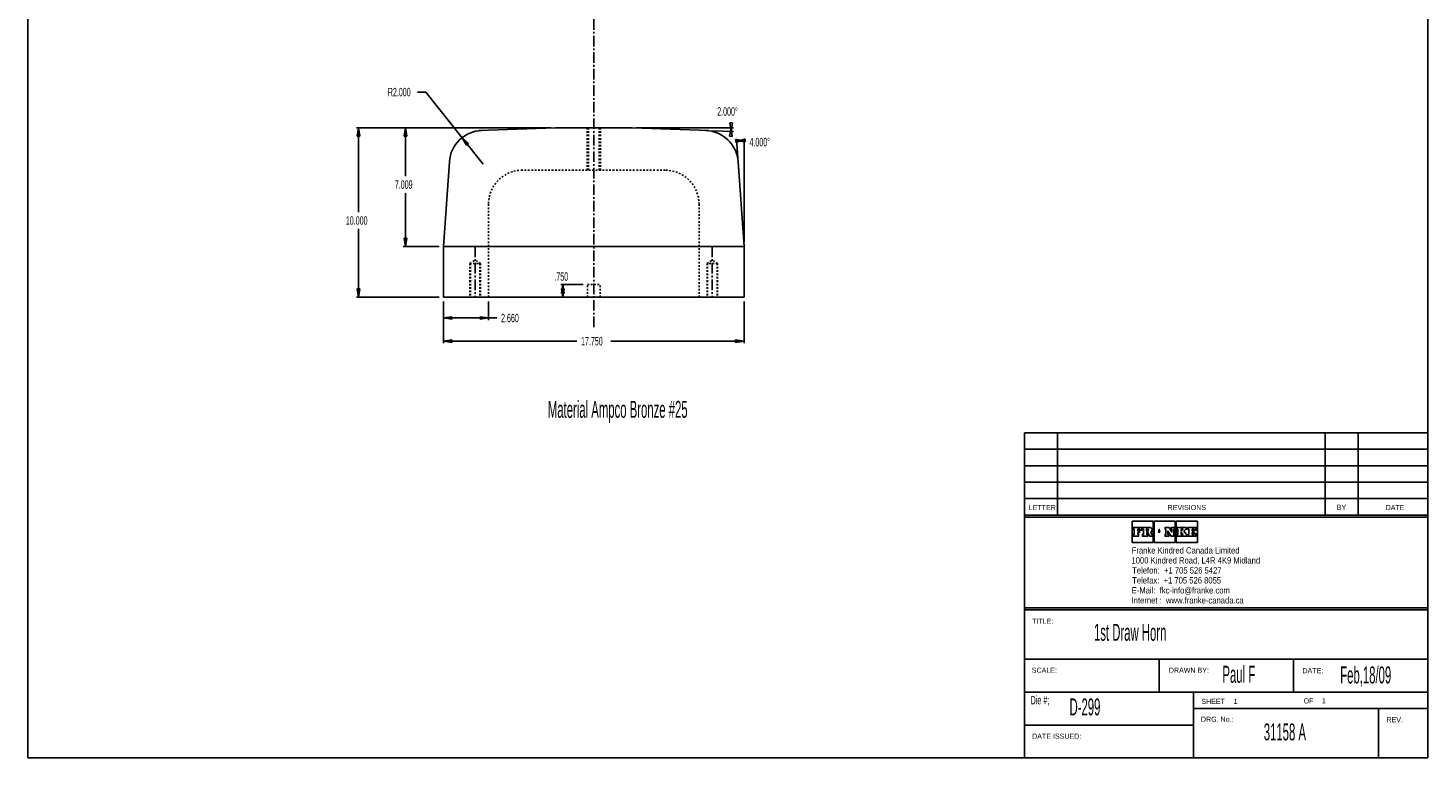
# Model space of a CAD drawing. Extents: x -33.4 to 49.3, y -54.2 to 32.
# Tile 1 of 2: x -33.4 to 49.3, y -54.2 to -11.1. Entities that reach past the tile are written whole.
import ezdxf

# ---------------------------------------------------------------- set-up
doc = ezdxf.new("R2010")
doc.units = 0
doc.header["$MEASUREMENT"] = 0
doc.header["$PDMODE"] = 2
doc.linetypes.add('CENTER', pattern=[0.95, 0.625, -0.125, 0.075, -0.125])
doc.linetypes.add('DASHED', pattern=[0.2, 0.1, -0.1])
doc.layers.get('DEFPOINTS').update_dxf_attribs({"linetype": 'CONTINUOUS'})
doc.layers.add('1ST_DRAW_HORN_LINE_4', color=7, linetype='CONTINUOUS')
doc.dimstyles.new('DIMSTYLE1', dxfattribs={"dimtxt": 0.5, "dimasz": 0.5, "dimexe": 0.5, "dimexo": 0.0625, "dimgap": 0.09, "dimtad": 0, "dimtih": 1, "dimtoh": 1, "dimdec": 4, "dimzin": 0, "dimtxsty": 'STANDARD', "dimcen": 0.09, "dimazin": 3, "dimtfac": 1, "dimtdec": 4, "dimtofl": 0, "dimtmove": 0, "dimatfit": 3, "dimtolj": 1, "dimtzin": 0})

# ---------------------------------------------------------------- blocks, each defined once
blk = doc.blocks.new('*D0')
at = {"layer": '1ST_DRAW_HORN_LINE_4', "color": 1, "linetype": 'CONTINUOUS'}
for p, q in [((-8.875, -27.238), (-8.875, -29.706)), ((8.875, -27.238), (8.875, -29.706)), ((-8.875, -29.581), (-0.998, -29.581)), ((8.875, -29.581), (1.002, -29.581))]:
    blk.add_line(p, q, dxfattribs=at)
at = {"layer": '1ST_DRAW_HORN_LINE_4', "color": 1, "linetype": 'CONTINUOUS', "invisible_edges": 4}
for points in [[(-8.875, -29.581), (-8.375, -29.506), (-8.375, -29.656)], [(8.875, -29.581), (8.375, -29.656), (8.375, -29.506)]]:
    blk.add_3dface(points, dxfattribs=at)
at = {"layer": 'DEFPOINTS', "color": 0, "linetype": 'CONTINUOUS'}
for p in [(-8.875, -26.988), (8.875, -26.988), (-8.875, -29.581)]:
    blk.add_point(p, dxfattribs=at)
at = {"layer": '1ST_DRAW_HORN_LINE_4', "color": 1, "linetype": 'CONTINUOUS', "width": 0.5}
blk.add_text('17.750', height=0.5, dxfattribs=at).set_placement((-0.748, -29.831))
blk = doc.blocks.new('*D3')
at = {"layer": '1ST_DRAW_HORN_LINE_4', "color": 1, "linetype": 'CONTINUOUS'}
for p, q in [((-8.875, -27.238), (-8.875, -28.338)), ((-6.215, -27.238), (-6.215, -28.338)), ((-7.545, -28.213), (-8.875, -28.213)), ((-6.215, -28.213), (-7.545, -28.213)), ((-6.215, -28.213), (-5.72, -28.213))]:
    blk.add_line(p, q, dxfattribs=at)
at = {"layer": '1ST_DRAW_HORN_LINE_4', "color": 1, "linetype": 'CONTINUOUS', "invisible_edges": 4}
for points in [[(-8.875, -28.213), (-8.375, -28.138), (-8.375, -28.288)], [(-6.215, -28.213), (-6.715, -28.288), (-6.715, -28.138)]]:
    blk.add_3dface(points, dxfattribs=at)
at = {"layer": 'DEFPOINTS', "color": 0, "linetype": 'CONTINUOUS'}
for p in [(-8.875, -26.988), (-6.215, -26.988), (-6.215, -28.213)]:
    blk.add_point(p, dxfattribs=at)
at = {"layer": '1ST_DRAW_HORN_LINE_4', "color": 1, "linetype": 'CONTINUOUS', "width": 0.5}
blk.add_text('2.660', height=0.5, dxfattribs=at).set_placement((-5.47, -28.463))
blk = doc.blocks.new('*D15')
at = {"layer": '1ST_DRAW_HORN_LINE_4', "color": 1, "linetype": 'CONTINUOUS'}
for p, q in [((-0.625, -26.238), (-1.95, -26.238)), ((-1.825, -26.238), (-1.825, -26.613)), ((-1.825, -26.238), (-1.825, -26.264)), ((-0.625, -26.988), (-1.95, -26.988)), ((-1.825, -26.613), (-1.825, -26.988))]:
    blk.add_line(p, q, dxfattribs=at)
at = {"layer": '1ST_DRAW_HORN_LINE_4', "color": 1, "linetype": 'CONTINUOUS', "invisible_edges": 4}
for points in [[(-1.825, -26.238), (-1.75, -26.738), (-1.9, -26.738)], [(-1.825, -26.988), (-1.9, -26.488), (-1.75, -26.488)]]:
    blk.add_3dface(points, dxfattribs=at)
at = {"layer": 'DEFPOINTS', "color": 0, "linetype": 'CONTINUOUS'}
for p in [(-1.825, -26.238), (-0.375, -26.238), (-0.375, -26.988)]:
    blk.add_point(p, dxfattribs=at)
at = {"layer": '1ST_DRAW_HORN_LINE_4', "color": 1, "linetype": 'CONTINUOUS', "width": 0.5}
blk.add_text('.750', height=0.5, dxfattribs=at).set_placement((-2.325, -26.014))
blk = doc.blocks.new('*D16')
at = {"layer": '1ST_DRAW_HORN_LINE_4', "color": 1, "linetype": 'CONTINUOUS'}
for p, q in [((2.511, -16.988), (8.245, -16.988)), ((7.035, -17.155), (8.241, -17.197))]:
    blk.add_line(p, q, dxfattribs=at)
for start, end in [(358, 359), (359, 360)]:
    blk.add_arc((2.261, -16.988), 5.858, start, end, dxfattribs=at)
at = {"layer": '1ST_DRAW_HORN_LINE_4', "color": 1, "linetype": 'CONTINUOUS', "invisible_edges": 4}
for points in [[(8.12, -16.988), (8.173, -17.491), (8.023, -17.484)], [(8.116, -17.192), (8.037, -16.693), (8.187, -16.692)]]:
    blk.add_3dface(points, dxfattribs=at)
at = {"layer": 'DEFPOINTS', "color": 0, "linetype": 'CONTINUOUS'}
for p in [(-2.261, -16.988), (2.261, -16.988), (2.261, -16.988), (6.785, -17.146)]:
    blk.add_point(p, dxfattribs=at)
at = {"layer": '1ST_DRAW_HORN_LINE_4', "color": 1, "linetype": 'CONTINUOUS', "width": 0.5}
blk.add_text('2.000%%d', height=0.5, dxfattribs=at).set_placement((7.29, -16.274))
blk = doc.blocks.new('*D17')
at = {"layer": '1ST_DRAW_HORN_LINE_4', "color": 1, "linetype": 'CONTINUOUS'}
for p, q in [((8.508, -18.749), (8.43, -17.628)), ((8.875, -23.738), (8.875, -17.612))]:
    blk.add_line(p, q, dxfattribs=at)
for start, end in [(92, 94), (90, 92)]:
    blk.add_arc((8.875, -23.992), 6.255, start, end, dxfattribs=at)
at = {"layer": '1ST_DRAW_HORN_LINE_4', "color": 1, "linetype": 'CONTINUOUS', "invisible_edges": 4}
for points in [[(8.875, -17.737), (8.378, -17.832), (8.372, -17.682)], [(8.439, -17.752), (8.936, -17.662), (8.941, -17.812)]]:
    blk.add_3dface(points, dxfattribs=at)
at = {"layer": 'DEFPOINTS', "color": 0, "linetype": 'CONTINUOUS'}
for p in [(8.526, -18.999), (8.875, -23.988), (8.875, -23.997), (8.875, -26.988)]:
    blk.add_point(p, dxfattribs=at)
at = {"layer": '1ST_DRAW_HORN_LINE_4', "color": 1, "linetype": 'CONTINUOUS', "width": 0.5}
blk.add_text('4.000%%d', height=0.5, dxfattribs=at).set_placement((9.193, -18.079))
blk = doc.blocks.new('*D20')
at = {"layer": '1ST_DRAW_HORN_LINE_4', "color": 1, "linetype": 'CONTINUOUS'}
for p, q in [((-2.511, -16.988), (-11.243, -16.988)), ((-11.118, -16.988), (-11.118, -19.836)), ((-11.118, -23.997), (-11.118, -20.836)), ((-9.125, -23.997), (-11.243, -23.997))]:
    blk.add_line(p, q, dxfattribs=at)
at = {"layer": '1ST_DRAW_HORN_LINE_4', "color": 1, "linetype": 'CONTINUOUS', "invisible_edges": 4}
for points in [[(-11.118, -16.988), (-11.043, -17.488), (-11.193, -17.488)], [(-11.118, -23.997), (-11.193, -23.497), (-11.043, -23.497)]]:
    blk.add_3dface(points, dxfattribs=at)
at = {"layer": 'DEFPOINTS', "color": 0, "linetype": 'CONTINUOUS'}
for p in [(-11.118, -16.988), (-2.261, -16.988), (-8.875, -23.997)]:
    blk.add_point(p, dxfattribs=at)
at = {"layer": '1ST_DRAW_HORN_LINE_4', "color": 1, "linetype": 'CONTINUOUS', "width": 0.5}
blk.add_text('7.009', height=0.5, dxfattribs=at).set_placement((-11.743, -20.586))
blk = doc.blocks.new('*D21')
at = {"layer": '1ST_DRAW_HORN_LINE_4', "color": 1, "linetype": 'CONTINUOUS'}
for p, q in [((-2.511, -16.988), (-14.009, -16.988)), ((-13.884, -16.988), (-13.884, -21.957)), ((-13.884, -26.988), (-13.884, -22.957)), ((-9.125, -26.988), (-14.009, -26.988))]:
    blk.add_line(p, q, dxfattribs=at)
at = {"layer": '1ST_DRAW_HORN_LINE_4', "color": 1, "linetype": 'CONTINUOUS', "invisible_edges": 4}
for points in [[(-13.884, -16.988), (-13.809, -17.488), (-13.959, -17.488)], [(-13.884, -26.988), (-13.959, -26.488), (-13.809, -26.488)]]:
    blk.add_3dface(points, dxfattribs=at)
at = {"layer": 'DEFPOINTS', "color": 0, "linetype": 'CONTINUOUS'}
for p in [(-13.884, -16.988), (-2.261, -16.988), (-8.875, -26.988)]:
    blk.add_point(p, dxfattribs=at)
at = {"layer": '1ST_DRAW_HORN_LINE_4', "color": 1, "linetype": 'CONTINUOUS', "width": 0.5}
blk.add_text('10.000', height=0.5, dxfattribs=at).set_placement((-14.634, -22.707))
blk = doc.blocks.new('*D22')
at = {"layer": '1ST_DRAW_HORN_LINE_4', "color": 1, "linetype": 'CONTINUOUS'}
for p, q in [((-9.907, -14.878), (-10.407, -14.878)), ((-7.773, -17.571), (-9.907, -14.878)), ((-7.773, -17.571), (-6.531, -19.138))]:
    blk.add_line(p, q, dxfattribs=at)
at = {"layer": '1ST_DRAW_HORN_LINE_4', "color": 1, "linetype": 'CONTINUOUS', "invisible_edges": 4}
blk.add_3dface([(-7.773, -17.571), (-7.404, -17.916), (-7.521, -18.009)], dxfattribs=at)
at = {"layer": 'DEFPOINTS', "color": 0, "linetype": 'CONTINUOUS'}
for p in [(-7.773, -17.571), (-6.531, -19.138)]:
    blk.add_point(p, dxfattribs=at)
at = {"layer": '1ST_DRAW_HORN_LINE_4', "color": 1, "linetype": 'CONTINUOUS', "width": 0.5}
blk.add_text('R2.000', height=0.5, dxfattribs=at).set_placement((-12.157, -15.128))

msp = doc.modelspace()

# ---------------------------------------------------------------- linework, layer by layer
at = {"layer": '1ST_DRAW_HORN_LINE_4', "color": 4, "linetype": 'CONTINUOUS'}
for p, q in [((-33.40022, -54.18637), (-33.40022, 31.99763)), ((49.25035, -54.18637), (49.25035, 31.99763)), ((25.43635, -34.99242), (25.43635, -54.18637)), ((49.25035, -34.99242), (25.43635, -34.99242)), ((27.38035, -34.99242), (27.38035, -39.84937)), ((43.17535, -34.99242), (43.17535, -39.84937)), ((45.11935, -34.99242), (45.11935, -39.84937)), ((25.43635, -35.96137), (49.25035, -35.96137)), ((49.25035, -36.93337), (25.43635, -36.93337)), ((25.43635, -37.90537), (49.25035, -37.90537)), ((49.25035, -38.87737), (25.43635, -38.87737)), ((49.25035, -39.84937), (25.43635, -39.84937)), ((49.25035, -39.97087), (25.43635, -39.97087)), ((49.25035, -45.31687), (25.43635, -45.31687)), ((49.25035, -45.43837), (25.43635, -45.43837)), ((49.25035, -48.35437), (25.43635, -48.35437)), ((33.37435, -48.35437), (33.37435, -50.29837)), ((41.31235, -48.35437), (41.31235, -50.29837)), ((49.25035, -50.29837), (25.43635, -50.29837)), ((35.39935, -50.29837), (35.39935, -54.18637)), ((35.39935, -51.27037), (49.25035, -51.27037)), ((46.33435, -51.27037), (46.33435, -54.18637)), ((35.39935, -52.24237), (25.43635, -52.24237)), ((49.25035, -54.18637), (-33.40022, -54.18637))]:
    msp.add_line(p, q, dxfattribs=at)
at = {"layer": '1ST_DRAW_HORN_LINE_4', "color": 1, "linetype": 'CENTER'}
msp.add_line((0, -28.75232), (0, 10.13958), dxfattribs=at)
msp.add_line((0, -28.75232), (0, 10.13958), dxfattribs=at)
at = {"layer": '1ST_DRAW_HORN_LINE_4', "color": 3, "linetype": 'CONTINUOUS'}
for p, q in [((-2.2615, -16.98804), (-6.7848, -17.146)), ((2.2615, -16.98804), (-2.2615, -16.98804)), ((2.2615, -16.98804), (6.7848, -17.146)), ((-8.52582, -18.99883), (-8.8753, -23.99676)), ((8.52582, -18.99883), (8.8753, -23.99676)), ((8.8753, -23.99676), (-8.8753, -23.99676)), ((-8.875, -23.98804), (-8.875, -26.98804)), ((8.875, -23.98804), (8.875, -26.98804)), ((8.875, -26.98804), (-8.875, -26.98804))]:
    msp.add_line(p, q, dxfattribs=at)
at = {"layer": '1ST_DRAW_HORN_LINE_4', "color": 3, "linetype": 'DASHED'}
for p, q in [((-0.3935, -19.48804), (-0.3935, -16.98804)), ((-0.314, -19.48804), (-0.314, -16.98804)), ((0.314, -19.48804), (0.314, -16.98804)), ((0.3935, -19.48804), (0.3935, -16.98804)), ((4.215, -19.48804), (-4.215, -19.48804)), ((-6.215, -21.48804), (-6.215, -26.98804)), ((6.215, -21.48804), (6.215, -26.98804)), ((-7.314, -24.98804), (-7, -24.79937)), ((-7.314, -24.98804), (-6.686, -24.98804)), ((-7.314, -24.98804), (-7.314, -26.98804)), ((-7.276, -24.98804), (-7.276, -26.98804)), ((-6.686, -24.98804), (-7, -24.79937)), ((-6.724, -24.98804), (-6.724, -26.98804)), ((-6.686, -24.98804), (-6.686, -26.98804)), ((6.686, -24.98804), (7, -24.79937)), ((7.314, -24.98804), (6.686, -24.98804)), ((6.686, -24.98804), (6.686, -26.98804)), ((6.724, -24.98804), (6.724, -26.98804)), ((7.314, -24.98804), (7, -24.79937)), ((7.276, -24.98804), (7.276, -26.98804)), ((7.314, -24.98804), (7.314, -26.98804)), ((-0.375, -26.23804), (0.375, -26.23804)), ((-0.375, -26.98804), (-0.375, -26.23804)), ((0.375, -26.98804), (0.375, -26.23804))]:
    msp.add_line(p, q, dxfattribs=at)
at = {"layer": '1ST_DRAW_HORN_LINE_4', "color": 3, "linetype": 'CENTER'}
for p, q in [((-7, -23.98804), (-7, -26.98804)), ((7, -23.98804), (7, -26.98804))]:
    msp.add_line(p, q, dxfattribs=at)
at = {"layer": '1ST_DRAW_HORN_LINE_4', "color": 23, "linetype": 'CONTINUOUS'}
for points in [[(31.7808, -40.21352, 0), (31.7808, -41.46261, 0), (33.03006, -41.46261, 0), (33.03006, -40.21352, 0), (31.7808, -40.21352, 0)], [(33.08543, -40.21352, 0), (33.08543, -41.46261, 0), (34.33301, -41.46261, 0), (34.33301, -40.21352, 0), (33.08543, -40.21352, 0)], [(34.38617, -41.46282, 0), (35.63375, -41.46261, 0), (35.63375, -40.21352, 0), (34.38617, -40.21352, 0), (34.38617, -41.46282, 0)], [(32.12248, -40.98421, 0), (32.12248, -40.8808, 0), (32.22589, -40.8808, 0), (32.22589, -40.79073, 0), (32.12248, -40.79073, 0), (32.12248, -40.68399, 0), (32.2359, -40.68399, 0), (32.2359, -40.73903, 0), (32.34931, -40.73903, 0), (32.34931, -40.57557, 0), (31.86063, -40.57557, 0), (31.86063, -40.68399, 0), (31.909, -40.68399, 0), (31.909, -40.98421, 0), (31.85895, -40.98421, 0), (31.85895, -41.09929, 0), (32.16751, -41.09929, 0), (32.16751, -40.98421, 0), (32.12248, -40.98421, 0)], [(32.84761, -40.58071, 0), (32.86262, -40.58738, 0), (32.8743, -40.59238, 0), (32.88931, -40.59906, 0), (32.89931, -40.6074, 0), (32.91265, -40.61407, 0), (32.92267, -40.62407, 0), (32.93267, -40.63741, 0), (32.93934, -40.64909, 0), (32.94768, -40.66244, 0), (32.95269, -40.67411, 0), (32.95769, -40.68912, 0), (32.95936, -40.70414, 0), (32.95936, -40.71915, 0), (32.95936, -40.73415, 0), (32.95769, -40.74917, 0), (32.95436, -40.76418, 0), (32.94935, -40.77752, 0), (32.94268, -40.79253, 0), (32.93434, -40.80421, 0), (32.92433, -40.81588, 0), (32.91433, -40.82756, 0), (32.90265, -40.83589, 0), (32.88931, -40.84257, 0), (32.88264, -40.85091, 0), (32.94268, -40.986, 0), (32.99272, -40.986, 0), (32.99272, -41.1011, 0), (32.80925, -41.1011, 0), (32.71251, -40.8776, 0), (32.64246, -40.8776, 0), (32.64246, -40.986, 0), (32.68916, -40.986, 0), (32.68916, -41.1011, 0), (32.39061, -41.1011, 0), (32.39061, -40.986, 0), (32.44564, -40.986, 0), (32.44564, -40.68412, 0), (32.39061, -40.68412, 0), (32.39061, -40.57904, 0), (32.81759, -40.57904, 0), (32.8326, -40.57904, 0), (32.84761, -40.58071, 0)], [(32.72088, -40.68081, 0), (32.7142, -40.67747, 0), (32.7092, -40.67747, 0), (32.7042, -40.67747, 0), (32.64081, -40.67747, 0), (32.64081, -40.79923, 0), (32.7042, -40.79923, 0), (32.7092, -40.79923, 0), (32.71587, -40.79756, 0), (32.72088, -40.79589, 0), (32.72588, -40.79255, 0), (32.73255, -40.78755, 0), (32.73589, -40.78589, 0), (32.74089, -40.78087, 0), (32.74423, -40.77755, 0), (32.74923, -40.77254, 0), (32.75257, -40.76754, 0), (32.75423, -40.76253, 0), (32.75757, -40.75586, 0), (32.75923, -40.75086, 0), (32.76257, -40.74252, 0), (32.76257, -40.73752, 0), (32.76257, -40.73084, 0), (32.75923, -40.72584, 0), (32.75589, -40.7175, 0), (32.75423, -40.7125, 0), (32.75089, -40.70749, 0), (32.74923, -40.70249, 0), (32.74423, -40.69749, 0), (32.74089, -40.69248, 0), (32.73589, -40.68747, 0), (32.73255, -40.68581, 0), (32.72588, -40.68247, 0), (32.72088, -40.68081, 0)], [(33.4268, -40.85091, 0), (33.38176, -40.67912, 0), (33.3384, -40.85091, 0), (33.4268, -40.85091, 0)], [(34.08955, -40.68282, 0), (34.12958, -40.68282, 0), (34.12958, -40.85295, 0), (33.96446, -40.57774, 0), (33.72928, -40.57774, 0), (33.72928, -40.68282, 0), (33.78099, -40.68282, 0), (33.78099, -40.98471, 0), (33.72928, -40.98471, 0), (33.72928, -41.0998, 0), (33.94278, -41.0998, 0), (33.94278, -40.98471, 0), (33.89941, -40.98471, 0), (33.89941, -40.7879, 0), (34.08455, -41.0998, 0), (34.23799, -41.0998, 0), (34.23799, -40.68282, 0), (34.2947, -40.68282, 0), (34.2947, -40.57774, 0), (34.08955, -40.57774, 0), (34.08955, -40.68282, 0)], [(34.99565, -40.57817, 0), (34.75047, -40.57817, 0), (34.75047, -40.68325, 0), (34.78383, -40.68325, 0), (34.67375, -40.79834, 0), (34.67375, -40.68325, 0), (34.71044, -40.68325, 0), (34.71044, -40.57817, 0), (34.4219, -40.57817, 0), (34.4219, -40.68325, 0), (34.47694, -40.68325, 0), (34.47694, -40.98514, 0), (34.4219, -40.98514, 0), (34.4219, -41.10022, 0), (34.71211, -41.10022, 0), (34.71211, -40.98514, 0), (34.67375, -40.98514, 0), (34.67375, -40.86005, 0), (34.78383, -40.98514, 0), (34.75047, -40.98514, 0), (34.75047, -41.10022, 0), (35.02734, -41.10022, 0), (35.02734, -40.98514, 0), (34.99399, -40.98514, 0), (34.83888, -40.80167, 0), (34.95229, -40.68158, 0), (34.99565, -40.68158, 0), (34.99565, -40.57817, 0)], [(35.4435, -40.93467, 0), (35.4435, -40.98471, 0), (35.32842, -40.98471, 0), (35.32842, -40.87963, 0), (35.43349, -40.87963, 0), (35.43349, -40.79124, 0), (35.32842, -40.79124, 0), (35.32842, -40.68449, 0), (35.4435, -40.68449, 0), (35.4435, -40.73953, 0), (35.55358, -40.73953, 0), (35.55358, -40.57774, 0), (35.07489, -40.57774, 0), (35.07489, -40.68449, 0), (35.12493, -40.68449, 0), (35.12493, -40.98471, 0), (35.07489, -40.98471, 0), (35.07489, -41.0998, 0), (35.55358, -41.0998, 0), (35.55358, -40.93467, 0), (35.4435, -40.93467, 0)]]:
    msp.add_polyline3d(points, dxfattribs=at)
at = {"layer": '1ST_DRAW_HORN_LINE_4', "color": 3, "linetype": 'CONTINUOUS'}
for centre, start, end in [((-6.53069, -19.13834), 92, 176), ((6.53069, -19.13834), 4, 88)]:
    msp.add_arc(centre, 2, start, end, dxfattribs=at)
at = {"layer": '1ST_DRAW_HORN_LINE_4', "color": 3, "linetype": 'DASHED'}
for centre, start, end in [((-4.215, -21.48804), 90, 180), ((4.215, -21.48804), 0, 90)]:
    msp.add_arc(centre, 2, start, end, dxfattribs=at)

# ---------------------------------------------------------------- texts
at = {"layer": '1ST_DRAW_HORN_LINE_4', "color": 1, "linetype": 'CONTINUOUS'}
for s, height, width, p in [('Material Ampco Bronze #25', 1, 0.5, (-2.70929, -34.10502)), ('Franke Kindred Canada Limited', 0.37465, 0.9, (31.75741, -42.11708)), ('1000 Kindred Road, L4R 4K9 Midland', 0.37465, 0.9, (31.74476, -42.70667)), ('Telefon:  +1 705 526 5427', 0.37465, 0.9, (31.78501, -43.29625)), ('Telefax:  +1 705 526 8055', 0.37465, 0.9, (31.78501, -43.88584)), ('E-Mail:  fkc-info@franke.com', 0.37465, 0.9, (31.75879, -44.47543)), ('Internet :  www.franke-canada.ca', 0.37465, 0.9, (31.75212, -45.06502))]:
    msp.add_text(s, height=height, dxfattribs=dict(at, width=width)).set_placement(p)
at = {"layer": '1ST_DRAW_HORN_LINE_4', "color": 4, "linetype": 'CONTINUOUS'}
for s, p in [('LETTER', (25.67579, -39.55614)), ('REVISIONS', (33.8755, -39.55116)), ('BY', (43.86886, -39.53954)), ('DATE', (46.75024, -39.55337)), ('TITLE:', (25.8806, -46.26088)), ('SCALE:', (25.85806, -49.1551)), ('DRAWN BY:', (33.95015, -49.1551)), ('DATE:', (41.83938, -49.18215)), ('SHEET', (35.86611, -50.99442)), ('1', (37.77508, -50.99006)), ('OF', (41.907, -50.96737)), ('1', (42.98387, -50.95909)), ('DRG. No.:', (35.84357, -52.04932)), ('REV.', (46.79833, -52.07637)), ('DATE ISSUED:', (25.8806, -53.05013))]:
    msp.add_text(s, height=0.3024, dxfattribs=at).set_placement(p)
at = {"layer": '1ST_DRAW_HORN_LINE_4', "color": 4, "linetype": 'CONTINUOUS', "width": 0.5}
for s, height, p in [('1st Draw Horn', 1, (29.53184, -47.26681)), ('Paul F', 1, (37.1146, -49.74508)), ('Feb,18/09', 1, (44.06854, -49.78207)), ('Die #;', 0.5, (25.79595, -51.02056)), ('D-299', 1, (28.08927, -51.66851)), ('31158 A', 1, (39.55588, -53.14808))]:
    msp.add_text(s, height=height, dxfattribs=at).set_placement(p)

# ---------------------------------------------------------------- dimensions: what is measured, and where the dimension line sits
at = {"layer": '1ST_DRAW_HORN_LINE_4', "color": 1, "linetype": 'CONTINUOUS'}
dim = msp.add_radius_dim(center=(-6.53069, -19.13834), mpoint=(-7.77293, -17.57091), dimstyle='DIMSTYLE1', dxfattribs=at)
dim.commit()
dim.dimension.update_dxf_attribs({"geometry": '*D22', "text_midpoint": (-12.15692, -15.12831)})
for base, line1, line2, picture, middle in [((8.11872, -17.09028), ((-2.2615, -16.98804), (2.2615, -16.98804)), ((6.7848, -17.146), (2.2615, -16.98804)), '*D16', (7.28982, -16.27445)), ((8.43865, -17.75224), ((8.8753, -23.99676), (8.52582, -18.99883)), ((8.875, -23.98804), (8.875, -26.98804)), '*D17', (9.19257, -18.07878))]:
    dim = msp.add_angular_dim_2l(base=base, line1=line1, line2=line2, dimstyle='DIMSTYLE1', dxfattribs=at)
    dim.commit()
    dim.dimension.update_dxf_attribs({"geometry": picture, "text_midpoint": middle})
for base, p1, p2, picture, middle in [((-13.88409, -16.98804), (-2.2615, -16.98804), (-8.875, -26.98804), '*D21', (-14.63409, -22.7065)), ((-11.11842, -16.98804), (-2.2615, -16.98804), (-8.8753, -23.99676), '*D20', (-11.74342, -20.58615)), ((-1.82508, -26.23804), (-0.375, -26.23804), (-0.375, -26.98804), '*D15', (-2.32508, -26.01382))]:
    dim = msp.add_linear_dim(base=base, p1=p1, p2=p2, angle=90, dimstyle='DIMSTYLE1', dxfattribs=at)
    dim.commit()
    dim.dimension.update_dxf_attribs({"geometry": picture, "text_midpoint": middle})
for base, p1, p2, picture, middle in [((-8.875, -29.58088), (-8.875, -26.98804), (8.875, -26.98804), '*D0', (-0.74807, -29.83088)), ((-6.215, -28.21307), (-6.215, -26.98804), (-8.875, -26.98804), '*D3', (-5.47023, -28.46307))]:
    dim = msp.add_linear_dim(base=base, p1=p1, p2=p2, dimstyle='DIMSTYLE1', dxfattribs=at)
    dim.commit()
    dim.dimension.update_dxf_attribs({"geometry": picture, "text_midpoint": middle})

doc.saveas('drawing.dxf')
